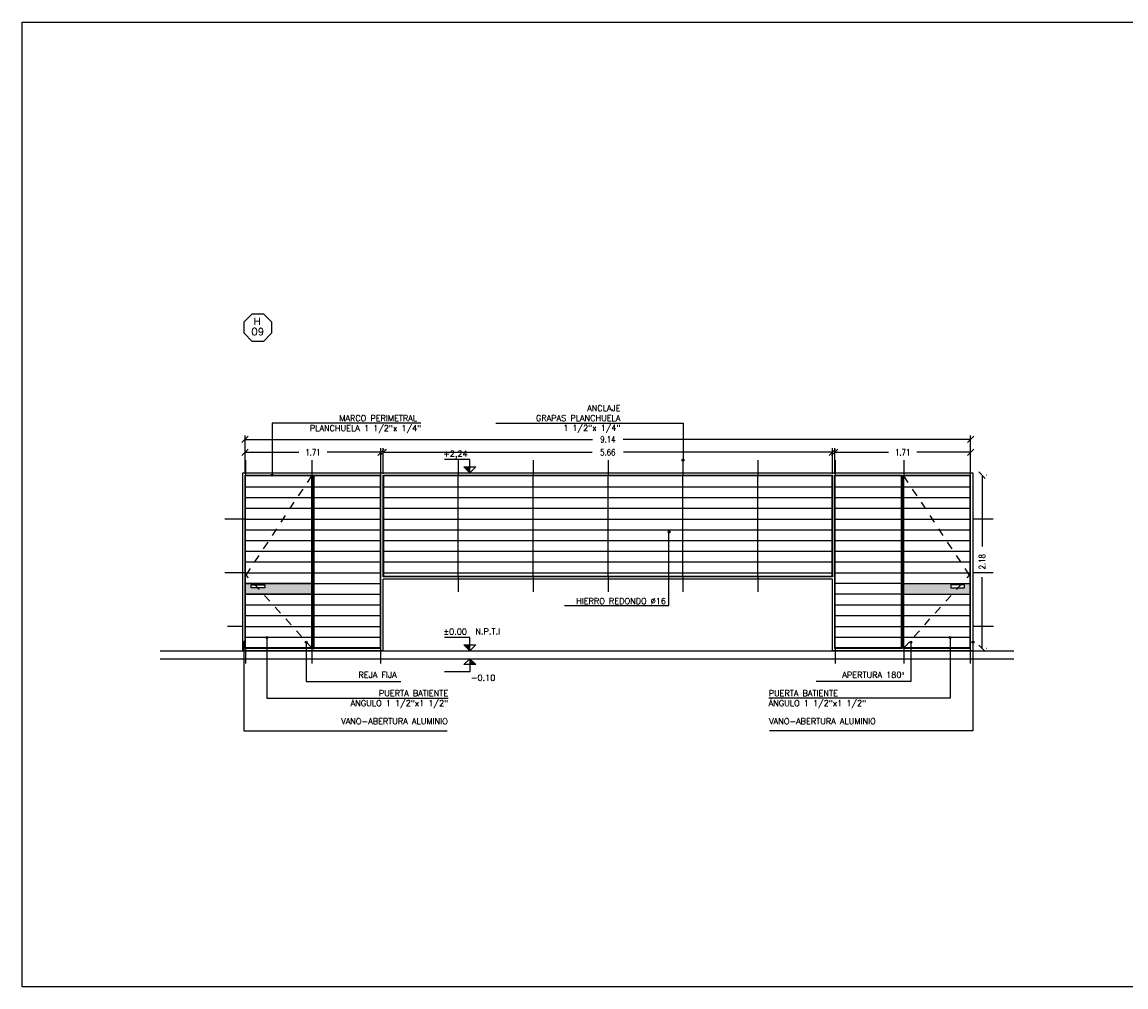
# Model space of a CAD drawing. Header units: millimetres. Extents: x -46 to 202, y -126 to 39.
# Tile 17 of 32: x -46 to -32, y 8 to 20. Entities that reach past the tile are written whole.
import ezdxf
from ezdxf.enums import TextEntityAlignment as Align

# ---------------------------------------------------------------- set-up
doc = ezdxf.new("R2010")
doc.units = ezdxf.units.MM
doc.header["$LTSCALE"] = 0.01
doc.linetypes.add('HIDDEN', pattern=[0.375, 0.25, -0.125])
for name, color, linetype in [('0 A ABERTURAS', 4, 'Continuous'), ('A ALUMINIO', 4, 'Continuous'), ('A MURO', 1, 'Continuous'), ('A MURO VISTO', 2, 'Continuous'), ('A PROYECCION 2', 2, 'Continuous'), ('Acot-p', 2, 'Continuous'), ('NIVELES', 2, 'Continuous'), ('TEXTOS', 2, 'Continuous'), ('TXT', 3, 'Continuous'), ('TXT COTA', 3, 'Continuous'), ('TXT PLANILLAS', 3, 'Continuous')]:
    doc.layers.add(name, color=color, linetype=linetype)
doc.styles.add('ESC20', font='romans.shx', dxfattribs={"height": 0.03})
doc.styles.add('ROMANS', font='romans.shx')
doc.styles.add('SaAS simplex', font='simplex.shx', dxfattribs={"width": 0.8})
doc.styles.add('STYLE2', font='romans.shx')
doc.dimstyles.new('COTAS 75', dxfattribs={"dimscale": 0.01, "dimtxt": 8, "dimasz": 8, "dimexe": 5, "dimexo": 20, "dimgap": 10, "dimtad": 0, "dimzin": 9, "dimdsep": 46, "dimtxsty": 'SaAS simplex', "dimblk": 'OBLIQUE', "dimcen": 0, "dimclrd": 8, "dimclre": 8, "dimclrt": 256, "dimadec": 1, "dimazin": 0, "dimtfac": 1, "dimtmove": 2, "dimatfit": 3, "dimldrblk": 'OBLIQUE', "dimfxl": 10, "dimlwd": -1, "dimlwe": -1, "dimarcsym": 0})

# ---------------------------------------------------------------- blocks, each defined once
blk = doc.blocks.new('_Oblique')
at = {"layer": 'TXT COTA', "color": 0, "lineweight": -2}
blk.add_line((-0.5, -0.5), (0.5, 0.5), dxfattribs=at)
blk = doc.blocks.new('*D995')
at = {"layer": 'Defpoints', "color": 0, "transparency": 16777216}
for p in [(-33.76, 14.725), (-33.615, 14.725), (-33.76, 12.545)]:
    blk.add_point(p, dxfattribs=at)
at = {"layer": 'TXT COTA', "color": 8, "transparency": 16777216}
for p, q in [((-33.615, 14.725), (-33.615, 13.826)), ((-33.56, 14.725), (-33.565, 14.725)), ((-33.615, 12.545), (-33.615, 13.443)), ((-33.56, 12.545), (-33.565, 12.545))]:
    blk.add_line(p, q, dxfattribs=at)
at = {"layer": 'TXT COTA', "color": 8, "transparency": 16777216, "xscale": 0.08, "yscale": 0.08, "zscale": 0.08}
for p, rotation in [((-33.615, 14.725), 90), ((-33.615, 12.545), 270)]:
    blk.add_blockref('_Oblique', p, dxfattribs=dict(at, rotation=rotation))
at = {"layer": 'TXT COTA', "transparency": 16777216, "insert": (-33.615, 13.635), "char_height": 0.08, "attachment_point": 5, "rotation": 90, "style": 'SaAS simplex'}
blk.add_mtext('2.18', dxfattribs=at)
blk = doc.blocks.new('*D996')
at = {"layer": 'Defpoints', "color": 0, "transparency": 16777216}
for p in [(-35.5, 15.013), (-41.157, 14.54, -0.004), (-35.5, 14.54, -0.03)]:
    blk.add_point(p, dxfattribs=at)
at = {"layer": 'TXT COTA', "color": 8, "transparency": 16777216}
for p, q in [((-41.157, 14.74), (-41.157, 15.063)), ((-35.5, 14.74), (-35.5, 15.063)), ((-41.157, 15.013), (-38.525, 15.013)), ((-35.5, 15.013), (-38.133, 15.013))]:
    blk.add_line(p, q, dxfattribs=at)
at = {"layer": 'TXT COTA', "color": 8, "transparency": 16777216, "xscale": 0.08, "yscale": 0.08, "zscale": 0.08, "rotation": 180}
blk.add_blockref('_Oblique', (-41.157, 15.013), dxfattribs=at)
at = {"layer": 'TXT COTA', "color": 8, "transparency": 16777216, "xscale": 0.08, "yscale": 0.08, "zscale": 0.08}
blk.add_blockref('_Oblique', (-35.5, 15.013), dxfattribs=at)
at = {"layer": 'TXT COTA', "transparency": 16777216, "insert": (-38.329, 15.013), "char_height": 0.08, "attachment_point": 5, "style": 'SaAS simplex'}
blk.add_mtext('5.66', dxfattribs=at)
blk = doc.blocks.new('*D997')
at = {"layer": 'Defpoints', "color": 0, "transparency": 16777216}
for p in [(-42.897, 15.176), (-42.897, 14.725, -0.029), (-33.76, 14.725)]:
    blk.add_point(p, dxfattribs=at)
at = {"layer": 'TXT COTA', "color": 8, "transparency": 16777216}
for p, q in [((-42.897, 14.925), (-42.897, 15.226)), ((-42.897, 15.176), (-38.521, 15.176)), ((-33.76, 15.176), (-38.136, 15.176)), ((-33.76, 14.925), (-33.76, 15.226))]:
    blk.add_line(p, q, dxfattribs=at)
at = {"layer": 'TXT COTA', "color": 8, "transparency": 16777216, "xscale": 0.08, "yscale": 0.08, "zscale": 0.08, "rotation": 180}
blk.add_blockref('_Oblique', (-42.897, 15.176), dxfattribs=at)
at = {"layer": 'TXT COTA', "color": 8, "transparency": 16777216, "xscale": 0.08, "yscale": 0.08, "zscale": 0.08}
blk.add_blockref('_Oblique', (-33.76, 15.176), dxfattribs=at)
at = {"layer": 'TXT COTA', "transparency": 16777216, "insert": (-38.328, 15.176), "char_height": 0.08, "attachment_point": 5, "style": 'SaAS simplex'}
blk.add_mtext('9.14', dxfattribs=at)
blk = doc.blocks.new('*U11')
at = {"color": 0, "linetype": 'ByBlock', "ltscale": 0.1}
blk.add_lwpolyline([(0, 0.344), (0.119, 0.344), (0.288, 0.175), (0.288, -0.064), (0.119, -0.233), (0, -0.233), (-0.119, -0.233), (-0.288, -0.064), (-0.288, 0.175), (-0.119, 0.344)], close=True, dxfattribs=at)
at = {"color": 0, "style": 'ROMANS', "width": 1.1}
blk.add_text('H', height=0.15, dxfattribs=at).set_placement((-0.088, 0.112))
at = {"color": 0, "linetype": 'ByBlock', "style": 'ROMANS', "width": 1.05}
blk.add_attdef('NRO', text='', height=0.15, dxfattribs=at).set_placement((0, -0.027), align=Align.MIDDLE)
blk = doc.blocks.new('*D998')
at = {"layer": 'Defpoints', "color": 0, "transparency": 16777216}
for p in [(-42.897, 15.013), (-42.897, 14.54), (-41.187, 14.54, -0.029)]:
    blk.add_point(p, dxfattribs=at)
at = {"layer": 'TXT COTA', "color": 8, "transparency": 16777216}
for p, q in [((-42.897, 14.74), (-42.897, 15.063)), ((-41.187, 14.74), (-41.187, 15.063)), ((-42.897, 15.013), (-42.22, 15.013)), ((-41.187, 15.013), (-41.864, 15.013))]:
    blk.add_line(p, q, dxfattribs=at)
at = {"layer": 'TXT COTA', "color": 8, "transparency": 16777216, "xscale": 0.08, "yscale": 0.08, "zscale": 0.08, "rotation": 180}
blk.add_blockref('_Oblique', (-42.897, 15.013), dxfattribs=at)
at = {"layer": 'TXT COTA', "color": 8, "transparency": 16777216, "xscale": 0.08, "yscale": 0.08, "zscale": 0.08}
blk.add_blockref('_Oblique', (-41.187, 15.013), dxfattribs=at)
at = {"layer": 'TXT COTA', "transparency": 16777216, "insert": (-42.042, 15.013), "char_height": 0.08, "attachment_point": 5, "style": 'SaAS simplex'}
blk.add_mtext('1.71', dxfattribs=at)
blk = doc.blocks.new('*D999')
at = {"layer": 'Defpoints', "color": 0, "transparency": 16777216}
for p in [(-33.76, 15.013), (-35.47, 14.54, -0.029), (-33.76, 14.54)]:
    blk.add_point(p, dxfattribs=at)
at = {"layer": 'TXT COTA', "color": 8, "transparency": 16777216}
for p, q in [((-35.47, 14.74), (-35.47, 15.063)), ((-33.76, 14.74), (-33.76, 15.063)), ((-35.47, 15.013), (-34.793, 15.013)), ((-33.76, 15.013), (-34.437, 15.013))]:
    blk.add_line(p, q, dxfattribs=at)
at = {"layer": 'TXT COTA', "color": 8, "transparency": 16777216, "xscale": 0.08, "yscale": 0.08, "zscale": 0.08, "rotation": 180}
blk.add_blockref('_Oblique', (-35.47, 15.013), dxfattribs=at)
at = {"layer": 'TXT COTA', "color": 8, "transparency": 16777216, "xscale": 0.08, "yscale": 0.08, "zscale": 0.08}
blk.add_blockref('_Oblique', (-33.76, 15.013), dxfattribs=at)
at = {"layer": 'TXT COTA', "transparency": 16777216, "insert": (-34.615, 15.013), "char_height": 0.08, "attachment_point": 5, "style": 'SaAS simplex'}
blk.add_mtext('1.71', dxfattribs=at)
blk = doc.blocks.new('*U7')
at = {"linetype": 'Continuous'}
blk.add_hatch(color=256, dxfattribs=at).paths.add_polyline_path([(-0.151, 7.751), (0, 7.6), (0, 7.751)])
for p, q in [((0, 7.933), (-0.635, 7.933)), ((0, 7.6), (0, 7.933)), ((0, 7.6), (-0.151, 7.751)), ((-0.151, 7.751), (0.151, 7.751)), ((0, 7.6), (0.151, 7.751))]:
    blk.add_line(p, q, dxfattribs=at)
blk.add_line((-0.3, 7.6), (0.3, 7.6))
at = {"linetype": 'Continuous', "style": 'STYLE2'}
blk.add_attdef('NIVEL', (-0.664, 8.005), '', height=0.15, dxfattribs=at)
blk = doc.blocks.new('*U4')
at = {"linetype": 'Continuous'}
blk.add_hatch(color=256, dxfattribs=at).paths.add_polyline_path([(-0.075, 2.825), (0, 2.9), (0, 2.825)])
for p, q in [((0, 2.9), (-0.075, 2.825)), ((-0.075, 2.825), (0.075, 2.825)), ((0, 2.9), (0, 2.733)), ((0, 2.9), (0.075, 2.825)), ((0, 2.733), (0.317, 2.733))]:
    blk.add_line(p, q, dxfattribs=at)
at = {"linetype": 'Continuous', "style": 'ROMANS'}
blk.add_attdef('NIVEL', (-0.014, 2.622), '', height=0.075, dxfattribs=at)

msp = doc.modelspace()

# ---------------------------------------------------------------- hatches: boundary and pattern name
at = {"layer": 'A MURO'}
h = msp.add_hatch(color=253, dxfattribs=at)
h.dxf.hatch_style = 1
h.paths.add_polyline_path([(-42.056, 13.362), (-42.891, 13.362), (-42.891, 13.227), (-42.056, 13.227)])
h.paths.add_polyline_path([(-42.822, 13.308), (-42.822, 13.343), (-42.647, 13.343), (-42.647, 13.308)], flags=16)
h = msp.add_hatch(color=253, dxfattribs=at)
h.dxf.hatch_style = 1
h.paths.add_polyline_path([(-34.601, 13.362), (-33.766, 13.362), (-33.766, 13.227), (-34.601, 13.227)])
h.paths.add_polyline_path([(-33.835, 13.308), (-33.835, 13.343), (-34.01, 13.343), (-34.01, 13.308)], flags=16)
at = {"layer": 'TXT COTA'}
h = msp.add_hatch(color=1, dxfattribs=at)
edge = h.paths.add_edge_path()
edge.add_arc((-37.382, 14.915), 0.0125, 0, 360)
h = msp.add_hatch(color=1, dxfattribs=at)
edge = h.paths.add_edge_path()
edge.add_arc((-42.555, 14.725), 0.0125, 0, 360)
h = msp.add_hatch(color=1, dxfattribs=at)
edge = h.paths.add_edge_path()
edge.add_arc((-37.557, 14.01), 0.0125, 0, 360)
h = msp.add_hatch(color=1, dxfattribs=at)
edge = h.paths.add_edge_path()
edge.add_arc((-42.623, 12.681), 0.0125, 0, 360)
h = msp.add_hatch(color=1, dxfattribs=at)
edge = h.paths.add_edge_path()
edge.add_arc((-34.019, 12.681), 0.0125, 0, 360)
h = msp.add_hatch(color=1, dxfattribs=at)
edge = h.paths.add_edge_path()
edge.add_arc((-42.912, 12.622), 0.0125, 0, 360)
h = msp.add_hatch(color=1, dxfattribs=at)
edge = h.paths.add_edge_path()
edge.add_arc((-42.129, 12.622), 0.0125, 0, 360)
h = msp.add_hatch(color=1, dxfattribs=at)
edge = h.paths.add_edge_path()
edge.add_arc((-34.513, 12.622), 0.0125, 0, 360)
h = msp.add_hatch(color=1, dxfattribs=at)
edge = h.paths.add_edge_path()
edge.add_arc((-33.73, 12.622), 0.0125, 0, 360)

# ---------------------------------------------------------------- linework, layer by layer
at = {"color": 6}
for p, q in [((-42.891, 14.915), (-42.891, 14.725)), ((-42.056, 14.915, 0.033), (-42.056, 14.725, 0.033)), ((-41.193, 14.914, 0.033), (-41.193, 14.724, 0.033)), ((-40.213, 14.915, -0.001), (-40.213, 14.725, -0.001)), ((-39.269, 14.915, -0.001), (-39.269, 14.725, -0.001)), ((-38.326, 14.915, -0.001), (-38.326, 14.725, -0.001)), ((-37.382, 14.915, -0.001), (-37.382, 14.725, -0.001)), ((-36.438, 14.915, -0.001), (-36.438, 14.725, -0.001)), ((-35.464, 14.914), (-35.464, 14.724)), ((-34.601, 14.915, 0.029), (-34.601, 14.725, 0.029)), ((-33.766, 14.915, 0.029), (-33.766, 14.725, 0.029)), ((-42.897, 14.173), (-43.152, 14.173)), ((-33.475, 14.173), (-33.73, 14.173)), ((-42.897, 13.497), (-43.152, 13.497)), ((-33.475, 13.497), (-33.73, 13.497)), ((-40.213, 13.445), (-40.213, 13.255)), ((-39.269, 13.445, 0), (-39.269, 13.255, 0)), ((-38.326, 13.445, 0), (-38.326, 13.255, 0)), ((-37.382, 13.445, 0), (-37.382, 13.255, 0)), ((-36.438, 13.445, 0), (-36.438, 13.255, 0)), ((-42.927, 12.821), (-43.117, 12.821)), ((-33.472, 12.821), (-33.727, 12.821)), ((-33.505, 12.821), (-33.695, 12.821)), ((-42.891, 12.545), (-42.891, 12.355)), ((-42.056, 12.545, 0.033), (-42.056, 12.355, 0.033)), ((-41.193, 12.544, 0.033), (-41.193, 12.354, 0.033)), ((-35.464, 12.544), (-35.464, 12.354)), ((-34.601, 12.545, 0.029), (-34.601, 12.355, 0.029)), ((-33.766, 12.545, 0.029), (-33.766, 12.355, 0.029))]:
    msp.add_line(p, q, dxfattribs=at)
at = {"layer": '0 A ABERTURAS'}
for points in [[(-42.822, 13.308), (-42.822, 13.343), (-42.647, 13.343), (-42.647, 13.308)], [(-33.835, 13.308), (-33.835, 13.343), (-34.01, 13.343), (-34.01, 13.308)]]:
    msp.add_lwpolyline(points, close=True, dxfattribs=at)
at = {"layer": 'A ALUMINIO'}
for p, q in [((-41.157, 12.515, 0), (-41.157, 13.415, 0)), ((-42.057, 12.545), (-42.027, 12.545))]:
    msp.add_line(p, q, dxfattribs=at)
for points in [[(-41.157, 12.515), (-42.927, 12.515), (-42.927, 14.755), (-33.73, 14.755), (-33.73, 12.515), (-35.5, 12.515)], [(-35.5, 12.515), (-35.5, 13.415), (-41.157, 13.415)]]:
    msp.add_lwpolyline(points, dxfattribs=at)
at = {"layer": 'A MURO'}
for p, q in [((-43.965, 12.515), (-33.217, 12.515)), ((-43.965, 12.415), (-33.217, 12.415))]:
    msp.add_line(p, q, dxfattribs=at)
at = {"layer": 'A MURO VISTO'}
for p, q in [((-42.056, 12.551), (-42.056, 14.719, 0.033)), ((-42.049, 12.545), (-42.049, 14.725, 0.033)), ((-42.034, 12.545), (-42.034, 14.725, 0.033)), ((-42.028, 12.551), (-42.028, 14.719, 0.033)), ((-41.193, 12.551), (-41.193, 14.719, 0.033)), ((-41.187, 12.545), (-41.187, 14.725)), ((-41.157, 13.445), (-41.157, 14.725, 0.029)), ((-41.151, 13.451), (-41.151, 14.719, 0.029)), ((-34.629, 12.551), (-34.629, 14.719)), ((-34.622, 12.545), (-34.622, 14.725, 0.031)), ((-34.607, 12.545), (-34.607, 14.725)), ((-34.601, 12.551), (-34.601, 14.719, 0.029)), ((-33.766, 12.551), (-33.766, 14.719, 0.031)), ((-33.76, 12.545), (-33.76, 14.725))]:
    msp.add_line(p, q, dxfattribs=at)
for points in [[(-41.187, 12.545), (-42.897, 12.545), (-42.897, 14.725), (-41.187, 14.725)], [(-41.193, 12.551), (-42.891, 12.551), (-42.891, 14.719), (-42.056, 14.719)], [(-41.157, 14.725), (-35.5, 14.725), (-35.5, 13.445), (-41.157, 13.445)], [(-41.151, 14.719), (-35.506, 14.719), (-35.506, 13.451), (-41.151, 13.451)], [(-34.622, 12.545), (-35.47, 12.545), (-35.47, 14.725), (-34.622, 14.725)], [(-34.629, 12.551), (-35.464, 12.551), (-35.464, 14.719), (-34.629, 14.719)], [(-33.76, 12.545), (-34.607, 12.545)], [(-33.766, 12.551), (-34.601, 12.551)]]:
    msp.add_lwpolyline(points, dxfattribs=at)
at = {"layer": 'A MURO VISTO', "elevation": 0.029}
for points in [[(-34.607, 14.725), (-33.76, 14.725)], [(-34.601, 14.719), (-33.766, 14.719)]]:
    msp.add_lwpolyline(points, dxfattribs=at)
at = {"layer": 'A PROYECCION 2'}
for p, q in [((-42.028, 14.719, 0.033), (-41.193, 14.719, 0.033)), ((-40.213, 13.451, 0), (-40.213, 14.719, -0.001)), ((-40.213, 13.451, 0), (-40.213, 14.668, -0.001)), ((-39.269, 13.451, 0), (-39.269, 14.719, -0.001)), ((-39.269, 13.451, 0), (-39.269, 14.719, -0.001)), ((-38.326, 13.451), (-38.326, 14.719, -0.001)), ((-37.382, 13.451, 0), (-37.382, 14.719, -0.001)), ((-36.438, 13.451, 0), (-36.438, 14.719, -0.001)), ((-42.891, 14.579), (-42.056, 14.579)), ((-42.028, 14.579), (-41.193, 14.579)), ((-41.151, 14.579), (-35.506, 14.579)), ((-35.464, 14.579), (-34.629, 14.579)), ((-34.601, 14.579), (-33.766, 14.579)), ((-42.891, 14.443), (-42.056, 14.443)), ((-42.028, 14.443), (-41.193, 14.443)), ((-41.151, 14.443), (-35.506, 14.443)), ((-35.464, 14.444), (-34.629, 14.444)), ((-34.601, 14.444), (-33.766, 14.444)), ((-42.891, 14.308), (-42.056, 14.308)), ((-42.028, 14.308), (-41.193, 14.308)), ((-41.151, 14.308), (-35.506, 14.308)), ((-35.464, 14.308), (-34.629, 14.308)), ((-34.601, 14.308), (-33.766, 14.308)), ((-42.891, 14.173), (-42.056, 14.173)), ((-42.028, 14.173), (-41.193, 14.173)), ((-41.151, 14.173), (-35.506, 14.173)), ((-35.464, 14.173), (-34.629, 14.173)), ((-34.601, 14.173), (-33.766, 14.173)), ((-42.891, 14.038), (-42.056, 14.038)), ((-42.891, 13.903), (-42.056, 13.903)), ((-42.028, 14.038), (-41.193, 14.038)), ((-42.028, 13.903), (-41.193, 13.903)), ((-41.151, 14.038), (-35.506, 14.038)), ((-41.151, 13.903), (-35.506, 13.903)), ((-35.464, 14.038), (-34.629, 14.038)), ((-35.464, 13.903), (-34.629, 13.903)), ((-34.601, 14.038), (-33.766, 14.038)), ((-34.601, 13.903), (-33.766, 13.903)), ((-42.891, 13.768), (-42.056, 13.768)), ((-42.028, 13.768), (-41.193, 13.768)), ((-41.151, 13.768), (-35.506, 13.768)), ((-35.464, 13.768), (-34.629, 13.768)), ((-34.601, 13.768), (-33.766, 13.768)), ((-42.891, 13.632), (-42.056, 13.632)), ((-42.028, 13.632), (-41.193, 13.632)), ((-41.151, 13.632), (-35.506, 13.632)), ((-35.464, 13.633), (-34.629, 13.633)), ((-34.601, 13.633), (-33.766, 13.633)), ((-42.891, 13.497), (-42.056, 13.497)), ((-42.028, 13.497), (-41.193, 13.497)), ((-41.151, 13.497), (-35.506, 13.497)), ((-35.464, 13.497), (-34.629, 13.497)), ((-34.601, 13.497), (-33.766, 13.497)), ((-42.891, 13.362, 0.012), (-42.056, 13.362)), ((-42.056, 13.362), (-42.891, 13.362)), ((-42.028, 13.362), (-41.193, 13.362)), ((-34.629, 13.362), (-35.464, 13.362)), ((-34.601, 13.362), (-33.766, 13.362)), ((-42.891, 13.227, 0.01), (-42.056, 13.227, 0.01)), ((-42.056, 13.227), (-42.891, 13.227)), ((-42.028, 13.227), (-41.193, 13.227)), ((-34.629, 13.227), (-35.464, 13.227)), ((-34.601, 13.227), (-33.766, 13.227)), ((-42.891, 13.092), (-42.056, 13.092)), ((-42.028, 13.092), (-41.193, 13.092)), ((-35.464, 13.092), (-34.629, 13.092)), ((-34.601, 13.092), (-33.766, 13.092)), ((-42.891, 12.957), (-42.056, 12.957)), ((-42.028, 12.957), (-41.193, 12.957)), ((-35.464, 12.957), (-34.629, 12.957)), ((-34.601, 12.957), (-33.766, 12.957)), ((-42.891, 12.821), (-42.056, 12.821)), ((-42.028, 12.821), (-41.193, 12.821)), ((-35.464, 12.822), (-34.629, 12.822)), ((-34.601, 12.822), (-33.766, 12.822)), ((-42.891, 12.686), (-42.056, 12.686)), ((-42.028, 12.686), (-41.193, 12.686)), ((-35.464, 12.686), (-34.629, 12.686)), ((-34.601, 12.686), (-33.766, 12.686))]:
    msp.add_line(p, q, dxfattribs=at)
at = {"layer": 'TXT'}
msp.add_lwpolyline([(-45.705, 20.429), (-17.903, 20.429), (-17.903, 8.283), (-45.705, 8.283)], close=True, dxfattribs=at)
at = {"layer": 'TXT COTA', "color": 4, "linetype": 'HIDDEN'}
for p, q in [((-42.883, 13.465), (-42.056, 14.719, 0.029)), ((-33.774, 13.465), (-34.601, 14.719, 0.029)), ((-42.05, 12.545), (-42.883, 13.465)), ((-34.607, 12.545), (-33.774, 13.465))]:
    msp.add_line(p, q, dxfattribs=at)
at = {"layer": 'TXT COTA', "color": 1}
for p, q in [((-37.56, 13.083, 0), (-37.56, 14.009, 0)), ((-38.876, 13.083, 0), (-37.56, 13.083, 0)), ((-42.623, 12.681), (-42.623, 11.918)), ((-34.019, 12.681), (-34.019, 11.918)), ((-42.912, 12.622), (-42.912, 11.508)), ((-42.129, 12.622), (-42.129, 12.129)), ((-34.513, 12.622), (-34.513, 12.129)), ((-33.73, 12.622), (-33.73, 11.508)), ((-42.129, 12.129), (-40.934, 12.129)), ((-34.513, 12.129), (-35.707, 12.129)), ((-42.623, 11.918), (-40.339, 11.918)), ((-34.019, 11.918), (-36.303, 11.918)), ((-42.912, 11.508), (-40.35, 11.508)), ((-33.73, 11.508), (-36.292, 11.508))]:
    msp.add_line(p, q, dxfattribs=at)
msp.add_lwpolyline([(-40.685, 15.378), (-42.555, 15.378), (-42.555, 14.725)], dxfattribs=at)
at = {"layer": 'TXT COTA', "color": 1, "elevation": 0.029}
msp.add_lwpolyline([(-39.737, 15.378), (-37.38, 15.378), (-37.38, 14.915)], dxfattribs=at)
at = {"layer": 'TXT COTA', "color": 1}
for centre in [(-37.382, 14.915, -0.001), (-42.555, 14.725), (-37.557, 14.01), (-42.623, 12.681), (-34.019, 12.681), (-42.912, 12.622), (-42.129, 12.622), (-34.513, 12.622), (-33.73, 12.622)]:
    msp.add_circle(centre, 0.0125, dxfattribs=at)

# ---------------------------------------------------------------- block references
at = {"layer": 'Acot-p', "ltscale": 0.025}
ref = msp.add_blockref('*U4', (-40.067, 9.515), dxfattribs=dict(at, xscale=-1))
ref.add_attrib('NIVEL', '-0.10', (-40.053, 12.137), dxfattribs={"layer": '0', "linetype": 'Continuous', "height": 0.075, "style": 'ROMANS'})
at = {"layer": 'NIVELES', "ltscale": 0.025}
ref = msp.add_blockref('*U7', (-40.067, 10.955), dxfattribs=dict(at, xscale=0.5, yscale=0.5, zscale=0.5))
ref.add_attrib('NIVEL', '+2,24', (-40.403, 14.958), dxfattribs={"layer": '0', "linetype": 'Continuous', "height": 0.075, "style": 'STYLE2'})
at = {"layer": 'NIVELES', "ltscale": 0.025, "xscale": 0.5, "yscale": 0.5, "zscale": 0.5}
msp.add_blockref('*U7', (-40.066, 8.715), dxfattribs=at).add_auto_attribs({'NIVEL': '%%P0.00'})
at = {"layer": 'TXT PLANILLAS', "xscale": 0.6, "yscale": 0.6, "zscale": 0.6}
msp.add_blockref('*U11', (-42.737, 16.549, 0.029), dxfattribs=at).add_auto_attribs({'NRO': '09'})

# ---------------------------------------------------------------- texts
at = {"layer": 'TEXTOS', "ltscale": 0.025, "insert": (-39.997, 12.796), "char_height": 0.075, "width": 0.25975, "attachment_point": 1, "style": 'ROMANS'}
msp.add_mtext('N.P.T.I', dxfattribs=at)
at = {"layer": 'TXT COTA', "ltscale": 0.025, "char_height": 0.0748, "style": 'ESC20'}
for s, insert, width, attachment_point in [('ANCLAJE\\PGRAPAS PLANCHUELA\\P1 1/2"x 1/4" ', (-38.169, 15.606, 0.029), 1.56747, 3), ('MARCO PERIMETRAL  PLANCHUELA 1 1/2"x 1/4"', (-40.678, 15.479, 0.029), 1.84899, 3), ('HIERRO REDONDO %%C16', (-37.596, 13.178, 0), 1.58218, 3), ('\\pi0.57813;REJA FIJA', (-42.047, 12.248), 1.11242, 1), ('APERTURA 180ª', (-34.595, 12.248), 1.11242, 3), ('PUERTA BATIENTE\\PÁNGULO 1 1/2"x1 1/2" ', (-40.339, 12.017), 1.52904, 3), ('PUERTA BATIENTE\\PÁNGULO 1 1/2"x1 1/2" ', (-36.303, 12.017), 1.52904, 1), ('VANO-ABERTURA ALUMINIO ', (-40.344, 11.664), 1.78569, 3), ('VANO-ABERTURA ALUMINIO ', (-36.298, 11.664), 1.78569, 1)]:
    msp.add_mtext(s, dxfattribs=dict(at, insert=insert, width=width, attachment_point=attachment_point))

# ---------------------------------------------------------------- dimensions: what is measured, and where the dimension line sits
at = {"layer": 'TXT COTA'}
for base, p1, p2, picture, middle in [((-42.897, 15.176, 0.029), (-33.76, 14.725, 0.029), (-42.897, 14.725), '*D997', (-38.328, 15.176, 0.029)), ((-42.897, 15.013, 0.029), (-41.187, 14.54), (-42.897, 14.54, 0.029), '*D998', (-42.042, 15.013, 0.029)), ((-35.5, 15.013, 0.029), (-41.157, 14.54, 0.025), (-35.5, 14.54, -0.001), '*D996', (-38.329, 15.013, 0.029)), ((-33.76, 15.013, 0.029), (-35.47, 14.54), (-33.76, 14.54, 0.029), '*D999', (-34.615, 15.013, 0.029))]:
    dim = msp.add_linear_dim(base=base, p1=p1, p2=p2, dimstyle='COTAS 75', dxfattribs=at)
    dim.commit()
    dim.dimension.update_dxf_attribs({"geometry": picture, "text_midpoint": middle})
at = {"layer": 'TXT COTA', "color": 1}
dim = msp.add_linear_dim(base=(-33.615, 14.725), p1=(-33.76, 12.545), p2=(-33.76, 14.725), angle=90, dimstyle='COTAS 75', dxfattribs=at)
dim.commit()
dim.dimension.update_dxf_attribs({"geometry": '*D995', "text_midpoint": (-33.615, 13.635)})

doc.saveas('drawing.dxf')
